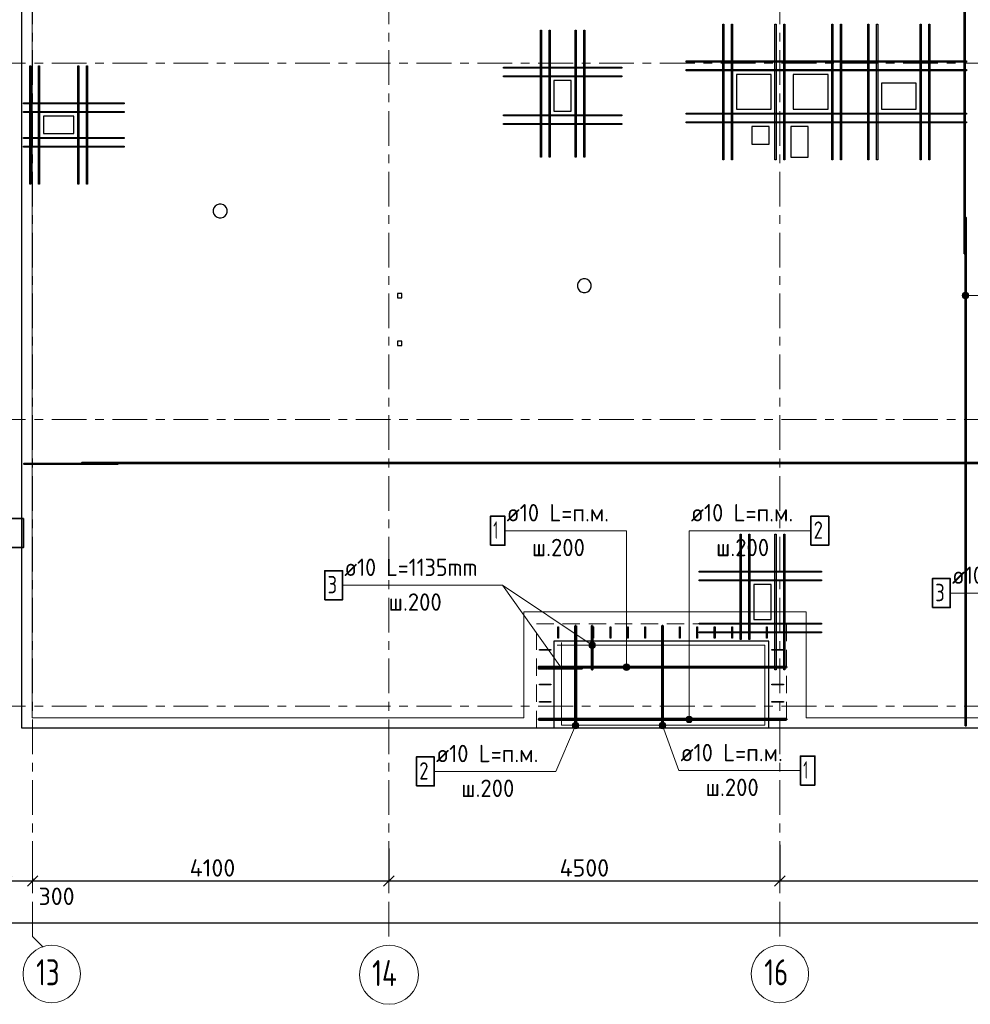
# Model space of a CAD drawing. Header units: metres. Extents: x -38 to 88, y -15 to 19.
# Tile 11 of 41: x 33 to 44, y -3 to 8. Entities that reach past the tile are written whole.
import ezdxf

# ---------------------------------------------------------------- set-up
doc = ezdxf.new("R2010")
doc.units = ezdxf.units.M
doc.header["$PDMODE"] = 65
for name, pattern in [('______11', [0.5, 0.4, -0.05, 0, -0.05]), ('______2', [0.27, 0.2, -0.07]), ('______5', [1.1, 0.8, -0.1, 0.1, -0.1])]:
    doc.linetypes.add(name, pattern=pattern)
for name, color, linetype, lineweight in [('XR$2$Осевая линия (1)', 7, '______5', 13), ('XR$2$Размерная линия (1)', 7, 'Continuous', 13), ('XR$3$Арм. стержнями верхней зоны', 180, 'Continuous', 35), ('XR$3$Арм. стержнями нижней зоны', 180, 'Continuous', 35), ('XR$3$Арм.стержн. Арматура края', 96, 'Continuous', 35), ('XR$3$Арм.стержн. Доп. арматура', 180, 'Continuous', 35), ('XR$3$Арм.стержн. Хомут', 240, 'Continuous', 35), ('XR$3$ВК__отв в полу 1-2 эт', 220, 'Continuous', 25), ('XR$3$Перекрытие (1)', 7, 'Continuous', 35), ('XR$3$Перекрытие (2)', 7, 'Continuous', 35)]:
    doc.layers.add(name, color=color, linetype=linetype, lineweight=lineweight)
doc.styles.add('ISOCPEUR', font='txt')
doc.dimstyles.new('DIMSTYLE_3', dxfattribs={"dimtxt": 0.2, "dimasz": 0.2, "dimexe": 0, "dimexo": 0, "dimgap": 0.1, "dimtad": 2, "dimdec": 0, "dimlfac": 1000, "dimrnd": 5, "dimzin": 12, "dimdsep": 46, "dimtxsty": 'ISOCPEUR', "dimblk1": 'ALL_ML_STRICH', "dimblk2": 'ALL_ML_STRICH', "dimsah": 1, "dimcen": 0, "dimclrd": 7, "dimclre": 256, "dimclrt": 7, "dimadec": 0, "dimazin": 0, "dimtfac": 1, "dimtdec": 0, "dimtix": 1, "dimtmove": 2, "dimatfit": 3, "dimfxl": 0, "dimtzin": 0, "dimlwd": 0, "dimlwe": -3, "dimarcsym": 0})
doc.dimstyles.new('DIMSTYLE_4', dxfattribs={"dimtxt": 0.2, "dimasz": 0.2, "dimexe": 0, "dimexo": 0, "dimgap": 0.1, "dimtad": 0, "dimdec": 0, "dimlfac": 1000, "dimrnd": 5, "dimzin": 12, "dimdsep": 46, "dimtxsty": 'ISOCPEUR', "dimblk1": 'ALL_ML_STRICH', "dimblk2": 'ALL_ML_STRICH', "dimsah": 1, "dimcen": 0, "dimclrd": 7, "dimclre": 256, "dimclrt": 7, "dimadec": 0, "dimazin": 0, "dimtfac": 1, "dimtdec": 0, "dimtix": 1, "dimtmove": 2, "dimatfit": 3, "dimfxl": 0, "dimtvp": 1.2, "dimtzin": 0, "dimlwd": 0, "dimlwe": -3, "dimarcsym": 0})

# ---------------------------------------------------------------- blocks, each defined once
blk = doc.blocks.new('ALL_ML_STRICH')
at = {"color": 0, "linetype": 'ByBlock', "lineweight": -2}
for p, q in [((-1, 0), (0.5, 0)), ((-0.3, -0.3), (0.3, 0.3)), ((0, -0.5), (0, 0.5))]:
    blk.add_line(p, q, dxfattribs=at)
blk = doc.blocks.new('*D12')
at = {"layer": 'DEFPOINTS', "color": 7, "linetype": 'Continuous', "lineweight": 13, "transparency": 33554687}
for p in [(32.55, -2.002), (32.55, -2.009), (32.85, -1.958)]:
    blk.add_point(p, dxfattribs=at)
at = {"layer": 'XR$2$Размерная линия (1)', "color": 9, "linetype": 'Continuous', "lineweight": -2, "true_color": 0xc7c7c7, "transparency": 33554687}
for p, q in [((32.55, -2.022), (32.55, -2.009)), ((32.85, -1.978), (32.85, -2.009))]:
    blk.add_line(p, q, dxfattribs=at)
at = {"layer": 'XR$2$Размерная линия (1)', "color": 7, "linetype": 'Continuous', "lineweight": -2, "transparency": 33554687}
blk.add_line((32.55, -2.009), (32.85, -2.009), dxfattribs=at)
at = {"layer": 'XR$2$Размерная линия (1)', "color": 7, "linetype": 'Continuous', "lineweight": 13, "transparency": 33554687, "xscale": 0.2, "yscale": 0.2, "zscale": 0.2, "rotation": 180}
blk.add_blockref('ALL_ML_STRICH', (32.55, -2.009), dxfattribs=at)
at = {"layer": 'XR$2$Размерная линия (1)', "color": 7, "linetype": 'Continuous', "lineweight": 13, "transparency": 33554687, "xscale": 0.2, "yscale": 0.2, "zscale": 0.2}
blk.add_blockref('ALL_ML_STRICH', (32.85, -2.009), dxfattribs=at)
at = {"layer": 'XR$2$Размерная линия (1)', "color": 7, "linetype": 'Continuous', "lineweight": 13, "transparency": 33554687, "insert": (33.126, -2.186), "char_height": 0.2, "width": 0.6, "attachment_point": 5, "style": 'ISOCPEUR'}
blk.add_mtext('\\A1;{300}', dxfattribs=at)
blk = doc.blocks.new('*D13')
at = {"layer": 'DEFPOINTS', "color": 7, "linetype": 'Continuous', "lineweight": 13, "transparency": 33554687}
for p in [(36.95, -1.617), (32.85, -1.958), (32.85, -2.009)]:
    blk.add_point(p, dxfattribs=at)
at = {"layer": 'XR$2$Размерная линия (1)', "color": 9, "linetype": 'Continuous', "lineweight": -2, "true_color": 0xc7c7c7, "transparency": 33554687}
for p, q in [((36.95, -1.637), (36.95, -2.009)), ((32.85, -1.978), (32.85, -2.009))]:
    blk.add_line(p, q, dxfattribs=at)
at = {"layer": 'XR$2$Размерная линия (1)', "color": 7, "linetype": 'Continuous', "lineweight": -2, "transparency": 33554687}
blk.add_line((32.85, -2.009), (36.95, -2.009), dxfattribs=at)
at = {"layer": 'XR$2$Размерная линия (1)', "color": 7, "linetype": 'Continuous', "lineweight": 13, "transparency": 33554687, "xscale": 0.2, "yscale": 0.2, "zscale": 0.2, "rotation": 180}
blk.add_blockref('ALL_ML_STRICH', (32.85, -2.009), dxfattribs=at)
at = {"layer": 'XR$2$Размерная линия (1)', "color": 7, "linetype": 'Continuous', "lineweight": 13, "transparency": 33554687, "xscale": 0.2, "yscale": 0.2, "zscale": 0.2}
blk.add_blockref('ALL_ML_STRICH', (36.95, -2.009), dxfattribs=at)
at = {"layer": 'XR$2$Размерная линия (1)', "color": 7, "linetype": 'Continuous', "lineweight": 13, "transparency": 33554687, "insert": (34.92, -1.859), "char_height": 0.2, "width": 0.8, "attachment_point": 5, "style": 'ISOCPEUR'}
blk.add_mtext('\\A1;{4100}', dxfattribs=at)
blk = doc.blocks.new('*D14')
at = {"layer": 'DEFPOINTS', "color": 7, "linetype": 'Continuous', "lineweight": 13, "transparency": 33554687}
for p in [(41.45, -1.575), (36.95, -1.617), (36.95, -2.009)]:
    blk.add_point(p, dxfattribs=at)
at = {"layer": 'XR$2$Размерная линия (1)', "color": 9, "linetype": 'Continuous', "lineweight": -2, "true_color": 0xc7c7c7, "transparency": 33554687}
for p, q in [((36.95, -1.637), (36.95, -2.009)), ((41.45, -1.595), (41.45, -2.009))]:
    blk.add_line(p, q, dxfattribs=at)
at = {"layer": 'XR$2$Размерная линия (1)', "color": 7, "linetype": 'Continuous', "lineweight": -2, "transparency": 33554687}
blk.add_line((36.95, -2.009), (41.45, -2.009), dxfattribs=at)
at = {"layer": 'XR$2$Размерная линия (1)', "color": 7, "linetype": 'Continuous', "lineweight": 13, "transparency": 33554687, "xscale": 0.2, "yscale": 0.2, "zscale": 0.2, "rotation": 180}
blk.add_blockref('ALL_ML_STRICH', (36.95, -2.009), dxfattribs=at)
at = {"layer": 'XR$2$Размерная линия (1)', "color": 7, "linetype": 'Continuous', "lineweight": 13, "transparency": 33554687, "xscale": 0.2, "yscale": 0.2, "zscale": 0.2}
blk.add_blockref('ALL_ML_STRICH', (41.45, -2.009), dxfattribs=at)
at = {"layer": 'XR$2$Размерная линия (1)', "color": 7, "linetype": 'Continuous', "lineweight": 13, "transparency": 33554687, "insert": (39.2, -1.859), "char_height": 0.2, "width": 0.8, "attachment_point": 5, "style": 'ISOCPEUR'}
blk.add_mtext('\\A1;{4500}', dxfattribs=at)
blk = doc.blocks.new('*D15')
at = {"layer": 'DEFPOINTS', "color": 7, "linetype": 'Continuous', "lineweight": 13, "transparency": 33554687}
for p in [(41.45, -1.575), (48.15, -1.606), (41.45, -2.009)]:
    blk.add_point(p, dxfattribs=at)
at = {"layer": 'XR$2$Размерная линия (1)', "color": 9, "linetype": 'Continuous', "lineweight": -2, "true_color": 0xc7c7c7, "transparency": 33554687}
for p, q in [((41.45, -1.595), (41.45, -2.009)), ((48.15, -1.626), (48.15, -2.009))]:
    blk.add_line(p, q, dxfattribs=at)
at = {"layer": 'XR$2$Размерная линия (1)', "color": 7, "linetype": 'Continuous', "lineweight": -2, "transparency": 33554687}
blk.add_line((41.45, -2.009), (48.15, -2.009), dxfattribs=at)
at = {"layer": 'XR$2$Размерная линия (1)', "color": 7, "linetype": 'Continuous', "lineweight": 13, "transparency": 33554687, "xscale": 0.2, "yscale": 0.2, "zscale": 0.2, "rotation": 180}
blk.add_blockref('ALL_ML_STRICH', (41.45, -2.009), dxfattribs=at)
at = {"layer": 'XR$2$Размерная линия (1)', "color": 7, "linetype": 'Continuous', "lineweight": 13, "transparency": 33554687, "xscale": 0.2, "yscale": 0.2, "zscale": 0.2}
blk.add_blockref('ALL_ML_STRICH', (48.15, -2.009), dxfattribs=at)
at = {"layer": 'XR$2$Размерная линия (1)', "color": 7, "linetype": 'Continuous', "lineweight": 13, "transparency": 33554687, "insert": (44.81, -1.859), "char_height": 0.2, "width": 0.8, "attachment_point": 5, "style": 'ISOCPEUR'}
blk.add_mtext('\\A1;{6700}', dxfattribs=at)
blk = doc.blocks.new('*D18')
at = {"layer": 'DEFPOINTS', "color": 7, "linetype": 'Continuous', "lineweight": 13, "transparency": 33554687}
for p in [(0.5, -2.363), (0.5, -2.49), (61.6, -2.4)]:
    blk.add_point(p, dxfattribs=at)
at = {"layer": 'XR$2$Размерная линия (1)', "color": 9, "linetype": 'Continuous', "lineweight": -2, "true_color": 0xc7c7c7, "transparency": 33554687}
for p, q in [((0.5, -2.383), (0.5, -2.49)), ((61.6, -2.42), (61.6, -2.49))]:
    blk.add_line(p, q, dxfattribs=at)
at = {"layer": 'XR$2$Размерная линия (1)', "color": 7, "linetype": 'Continuous', "lineweight": -2, "transparency": 33554687}
blk.add_line((0.5, -2.49), (61.6, -2.49), dxfattribs=at)
at = {"layer": 'XR$2$Размерная линия (1)', "color": 7, "linetype": 'Continuous', "lineweight": 13, "transparency": 33554687, "xscale": 0.2, "yscale": 0.2, "zscale": 0.2, "rotation": 180}
blk.add_blockref('ALL_ML_STRICH', (0.5, -2.49), dxfattribs=at)
at = {"layer": 'XR$2$Размерная линия (1)', "color": 7, "linetype": 'Continuous', "lineweight": 13, "transparency": 33554687, "xscale": 0.2, "yscale": 0.2, "zscale": 0.2}
blk.add_blockref('ALL_ML_STRICH', (61.6, -2.49), dxfattribs=at)
at = {"layer": 'XR$2$Размерная линия (1)', "color": 7, "linetype": 'Continuous', "lineweight": 13, "transparency": 33554687, "insert": (31.1, -2.34), "char_height": 0.2, "width": 1, "attachment_point": 5, "style": 'ISOCPEUR'}
blk.add_mtext('\\A1;{61100}', dxfattribs=at)

msp = doc.modelspace()

# ---------------------------------------------------------------- hatches: boundary and pattern name
at = {"layer": 'XR$3$Арм. стержнями верхней зоны', "linetype": 'Continuous', "lineweight": 13, "transparency": 33554687}
for points in [[(40.3873, -0.1178), (40.4248, -0.1178), (40.4061, -0.1125)], [(39.0629, -0.2245), (39.1344, -0.2348), (39.0654, -0.2052)], [(39.07, -0.2423), (39.1222, -0.2499), (39.0629, -0.2245)], [(39.0629, -0.2245), (39.1222, -0.2499), (39.1344, -0.2348)], [(39.0654, -0.2052), (39.1369, -0.2155), (39.0776, -0.1901)], [(39.0654, -0.2052), (39.1344, -0.2348), (39.1369, -0.2155)], [(39.0776, -0.1901), (39.1298, -0.1977), (39.0953, -0.183)], [(39.0776, -0.1901), (39.1369, -0.2155), (39.1298, -0.1977)], [(39.0953, -0.183), (39.1298, -0.1977), (39.1146, -0.1855)], [(40.4383, -0.1313), (40.3738, -0.1313), (40.3686, -0.15)], [(40.4383, -0.1313), (40.3686, -0.15), (40.4436, -0.15)], [(40.4436, -0.15), (40.3686, -0.15), (40.3738, -0.1687)], [(40.4248, -0.1178), (40.3873, -0.1178), (40.3738, -0.1313)], [(40.4248, -0.1178), (40.3738, -0.1313), (40.4383, -0.1313)], [(40.4436, -0.15), (40.3738, -0.1687), (40.4383, -0.1687)], [(40.4383, -0.1687), (40.3738, -0.1687), (40.3873, -0.1822)], [(40.4383, -0.1687), (40.3873, -0.1822), (40.4248, -0.1822)], [(40.4248, -0.1822), (40.3873, -0.1822), (40.4061, -0.1875)], [(39.1044, -0.257), (39.07, -0.2423), (39.0851, -0.2545)], [(39.07, -0.2423), (39.1044, -0.257), (39.1222, -0.2499)]]:
    msp.add_hatch(color=7, dxfattribs=at).paths.add_polyline_path(points)
at = {"layer": 'XR$3$Арм. стержнями нижней зоны', "linetype": 'Continuous', "lineweight": 13, "transparency": 33554687}
for points in [[(43.5688, 4.6943), (43.5688, 4.7588), (43.5553, 4.7453)], [(43.5875, 4.689), (43.5875, 4.764), (43.5688, 4.7588)], [(43.5875, 4.689), (43.5688, 4.7588), (43.5688, 4.6943)], [(43.6062, 4.6943), (43.6062, 4.7588), (43.5875, 4.764)], [(43.6062, 4.6943), (43.5875, 4.764), (43.5875, 4.689)], [(43.6197, 4.7078), (43.6197, 4.7453), (43.6062, 4.7588)], [(43.6197, 4.7078), (43.6062, 4.7588), (43.6062, 4.6943)], [(43.5553, 4.7078), (43.5553, 4.7453), (43.55, 4.7265)], [(43.5688, 4.6943), (43.5553, 4.7453), (43.5553, 4.7078)], [(43.6197, 4.7453), (43.6197, 4.7078), (43.625, 4.7265)], [(39.7183, 0.4687), (39.6538, 0.4687), (39.6485, 0.45)], [(39.7183, 0.4687), (39.6485, 0.45), (39.7235, 0.45)], [(39.7048, 0.4822), (39.6673, 0.4822), (39.6538, 0.4687)], [(39.7048, 0.4822), (39.6538, 0.4687), (39.7183, 0.4687)], [(39.6673, 0.4822), (39.7048, 0.4822), (39.686, 0.4875)], [(39.7235, 0.45), (39.6485, 0.45), (39.6538, 0.4313)], [(39.7235, 0.45), (39.6538, 0.4313), (39.7183, 0.4313)], [(39.7183, 0.4313), (39.6538, 0.4313), (39.6673, 0.4178)], [(39.7183, 0.4313), (39.6673, 0.4178), (39.7048, 0.4178)], [(39.7048, 0.4178), (39.6673, 0.4178), (39.686, 0.4125)], [(40.0632, -0.2133), (40.1239, -0.1914), (40.1066, -0.1833)], [(40.0632, -0.2133), (40.1066, -0.1833), (40.0713, -0.196)], [(40.0646, -0.2327), (40.1239, -0.1914), (40.0632, -0.2133)], [(40.0646, -0.2327), (40.1352, -0.2073), (40.1239, -0.1914)], [(40.0759, -0.2486), (40.1352, -0.2073), (40.0646, -0.2327)], [(40.0713, -0.196), (40.1066, -0.1833), (40.0872, -0.1847)], [(40.0759, -0.2486), (40.1366, -0.2267), (40.1352, -0.2073)], [(40.0931, -0.2567), (40.1366, -0.2267), (40.0759, -0.2486)], [(40.0931, -0.2567), (40.1284, -0.244), (40.1366, -0.2267)], [(40.1284, -0.244), (40.0931, -0.2567), (40.1126, -0.2553)]]:
    msp.add_hatch(color=7, dxfattribs=at).paths.add_polyline_path(points)
at = {"layer": 'XR$3$Арм.стержн. Арматура края', "linetype": 'Continuous', "lineweight": 13, "transparency": 33554687}
for points in [[(39.2527, 0.7062), (39.2735, 0.7374), (39.2587, 0.7247)], [(39.2735, 0.7374), (39.2527, 0.7062), (39.2564, 0.6875)], [(39.2735, 0.7374), (39.2564, 0.6875), (39.2922, 0.7411)], [(39.2922, 0.7411), (39.2564, 0.6875), (39.2691, 0.6727)], [(39.2922, 0.7411), (39.2691, 0.6727), (39.3107, 0.7351)], [(39.3107, 0.7351), (39.2691, 0.6727), (39.2876, 0.6667)], [(39.3107, 0.7351), (39.2876, 0.6667), (39.3234, 0.7203)], [(39.3234, 0.7203), (39.2876, 0.6667), (39.3063, 0.6704)], [(39.3234, 0.7203), (39.3063, 0.6704), (39.3271, 0.7016)], [(39.3271, 0.7016), (39.3063, 0.6704), (39.3211, 0.6831)]]:
    msp.add_hatch(color=7, dxfattribs=at).paths.add_polyline_path(points)

# ---------------------------------------------------------------- linework, layer by layer
at = {"layer": 'XR$2$Осевая линия (1)', "color": 253, "linetype": '______11', "lineweight": 13, "true_color": 0xa0a0a0, "transparency": 33554687}
for p, q in [((32.85, -2.65), (32.85, 18.35)), ((36.95, -2.65), (36.95, 8.76)), ((41.45, -2.65), (41.45, 8.13)), ((-2.63, 7.4), (62.6, 7.4)), ((-2.63, 3.3), (62.6, 3.3)), ((-2.63, 0), (62.6, 0)), ((32.85, -2.65), (32.9702, -2.7702))]:
    msp.add_line(p, q, dxfattribs=at)
at = {"layer": 'XR$2$Осевая линия (1)', "color": 7, "linetype": 'Continuous', "lineweight": 13, "transparency": 33554687}
for centre, radius in [((33.0704, -3.0799), 0.3304), ((36.9521, -3.0891), 0.3396), ((41.4504, -3.0799), 0.3304)]:
    msp.add_circle(centre, radius, dxfattribs=at)
at = {"layer": 'XR$3$Арм. стержнями верхней зоны', "color": 7, "linetype": 'Continuous', "lineweight": 13, "transparency": 33554687}
for p, q in [((40.4061, 2.021), (41.8061, 2.021)), ((40.4061, 2.021), (40.4061, -0.15)), ((40.4061, -0.1125), (40.4061, -0.1125)), ((38.8733, -0.7495), (39.0999, -0.22)), ((39.0654, -0.2052), (39.0654, -0.2052)), ((39.1146, -0.1855), (39.1146, -0.1855)), ((40.3686, -0.15), (40.3686, -0.15)), ((40.4061, -0.1875), (40.4061, -0.1875)), ((40.4436, -0.15), (40.4436, -0.15)), ((39.0851, -0.2545), (39.0851, -0.2545)), ((39.1344, -0.2348), (39.1344, -0.2348)), ((37.4733, -0.7495), (38.8733, -0.7495))]:
    msp.add_line(p, q, dxfattribs=at)
at = {"layer": 'XR$3$Арм. стержнями верхней зоны', "color": 4, "linetype": 'Continuous', "lineweight": 35, "transparency": 33554687}
for points in [[(33.835, 2.785), (32.75, 2.785), (32.75, 2.795), (33.835, 2.795), (33.835, 2.785)], [(45.115, 2.795), (33.415, 2.795), (33.415, 2.805), (45.115, 2.805), (45.115, 2.795)]]:
    msp.add_lwpolyline(points, dxfattribs=at)
at = {"layer": 'XR$3$Арм. стержнями верхней зоны', "color": 7, "linetype": 'Continuous', "lineweight": 35, "transparency": 33554687}
for points in [[(32.5369, 1.8266), (32.7436, 1.8266), (32.7436, 2.1599), (32.5369, 2.1599), (32.5369, 1.8266)], [(41.8061, 1.8544), (42.0127, 1.8544), (42.0127, 2.1877), (41.8061, 2.1877), (41.8061, 1.8544)], [(37.2666, -0.9162), (37.4733, -0.9162), (37.4733, -0.5828), (37.2666, -0.5828), (37.2666, -0.9162)]]:
    msp.add_lwpolyline(points, dxfattribs=at)
at = {"layer": 'XR$3$Арм. стержнями верхней зоны', "color": 4, "linetype": 'Continuous', "lineweight": 50, "transparency": 33554687}
for points in [[(39.1049, 0.925), (39.1049, -0.225), (39.0949, -0.225), (39.0949, 0.925), (39.1049, 0.925)], [(41.525, -0.155), (38.6748, -0.155), (38.6748, -0.145), (41.525, -0.145), (41.525, -0.155)]]:
    msp.add_lwpolyline(points, dxfattribs=at)
at = {"layer": 'XR$3$Арм. стержнями верхней зоны', "color": 7, "linetype": 'Continuous', "lineweight": 13, "transparency": 33554687}
for centre in [(40.4061, -0.15), (39.0999, -0.22)]:
    msp.add_circle(centre, 0.0375, dxfattribs=at)
at = {"layer": 'XR$3$Арм. стержнями нижней зоны', "color": 7, "linetype": 'Continuous', "lineweight": 13, "transparency": 33554687}
for p, q in [((43.5875, 4.764), (43.5875, 4.764)), ((43.55, 4.7265), (43.55, 4.7265)), ((44.1251, 4.7265), (43.5875, 4.7265)), ((43.5875, 4.689), (43.5875, 4.689)), ((43.625, 4.7265), (43.625, 4.7265)), ((38.286, 2.021), (39.686, 2.021)), ((39.686, 2.021), (39.686, 0.45)), ((39.686, 0.4875), (39.686, 0.4875)), ((39.6485, 0.45), (39.6485, 0.45)), ((39.686, 0.4125), (39.686, 0.4125)), ((39.7235, 0.45), (39.7235, 0.45)), ((40.0872, -0.1847), (40.0872, -0.1847)), ((40.2864, -0.739), (40.0999, -0.22)), ((40.1352, -0.2073), (40.1352, -0.2073)), ((40.0646, -0.2327), (40.0646, -0.2327)), ((40.1126, -0.2553), (40.1126, -0.2553)), ((40.2864, -0.739), (41.6864, -0.739))]:
    msp.add_line(p, q, dxfattribs=at)
at = {"layer": 'XR$3$Арм. стержнями нижней зоны', "color": 4, "linetype": 'Continuous', "lineweight": 35, "transparency": 33554687}
for points in [[(43.5725, 5.205), (43.5725, 16.625), (43.5825, 16.625), (43.5825, 5.205), (43.5725, 5.205)], [(43.5825, -0.225), (43.5825, 5.625), (43.5925, 5.625), (43.5925, -0.225), (43.5825, -0.225)]]:
    msp.add_lwpolyline(points, dxfattribs=at)
at = {"layer": 'XR$3$Арм. стержнями нижней зоны', "color": 7, "linetype": 'Continuous', "lineweight": 35, "transparency": 33554687}
for points in [[(38.1193, 1.8544), (38.286, 1.8544), (38.286, 2.1877), (38.1193, 2.1877), (38.1193, 1.8544)], [(41.6864, -0.9056), (41.853, -0.9056), (41.853, -0.5723), (41.6864, -0.5723), (41.6864, -0.9056)]]:
    msp.add_lwpolyline(points, dxfattribs=at)
at = {"layer": 'XR$3$Арм. стержнями нижней зоны', "color": 4, "linetype": 'Continuous', "lineweight": 50, "transparency": 33554687}
for points in [[(40.0949, -0.225), (40.0949, 0.925), (40.1049, 0.925), (40.1049, -0.225), (40.0949, -0.225)], [(41.525, 0.445), (38.6748, 0.445), (38.6748, 0.455), (41.525, 0.455), (41.525, 0.445)]]:
    msp.add_lwpolyline(points, dxfattribs=at)
at = {"layer": 'XR$3$Арм. стержнями нижней зоны', "color": 7, "linetype": 'Continuous', "lineweight": 13, "transparency": 33554687}
for centre in [(43.5875, 4.7265), (39.686, 0.45), (40.0999, -0.22)]:
    msp.add_circle(centre, 0.0375, dxfattribs=at)
at = {"layer": 'XR$3$Арм.стержн. Арматура края', "color": 7, "linetype": 'Continuous', "lineweight": 13, "transparency": 33554687}
for p, q in [((36.418, 1.3931), (38.258, 1.3931)), ((38.258, 1.3931), (39.2899, 0.7039)), ((43.412, 1.3024), (45.252, 1.3024)), ((39.2587, 0.7247), (39.2587, 0.7247)), ((39.3107, 0.7351), (39.3107, 0.7351)), ((39.3211, 0.6831), (39.3211, 0.6831)), ((39.2691, 0.6727), (39.2691, 0.6727))]:
    msp.add_line(p, q, dxfattribs=at)
at = {"layer": 'XR$3$Арм.стержн. Арматура края', "color": 7, "linetype": 'Continuous', "lineweight": 35, "transparency": 33554687}
for points in [[(36.2114, 1.2265), (36.418, 1.2265), (36.418, 1.5598), (36.2114, 1.5598), (36.2114, 1.2265)], [(43.2053, 1.1357), (43.412, 1.1357), (43.412, 1.469), (43.2053, 1.469), (43.2053, 1.1357)]]:
    msp.add_lwpolyline(points, dxfattribs=at)
at = {"layer": 'XR$3$Арм.стержн. Арматура края', "color": 4, "linetype": 'Continuous', "lineweight": 50, "transparency": 33554687}
for points in [[(39.2949, 0.925), (39.2949, 0.425), (39.2849, 0.425), (39.2849, 0.925), (39.2949, 0.925)], [(38.6748, 0.445), (39.1748, 0.445), (39.1748, 0.435), (38.6748, 0.435), (38.6748, 0.445)]]:
    msp.add_lwpolyline(points, dxfattribs=at)
at = {"layer": 'XR$3$Арм.стержн. Арматура края', "color": 7, "linetype": 'Continuous', "lineweight": 13, "transparency": 33554687}
msp.add_circle((39.2899, 0.7039), 0.0375, dxfattribs=at)
at = {"layer": 'XR$3$Арм.стержн. Доп. арматура', "color": 34, "linetype": 'Continuous', "lineweight": 25, "transparency": 33554687}
for points in [[(40.794, 6.29), (40.794, 7.85), (40.806, 7.85), (40.806, 6.29), (40.794, 6.29)], [(40.794, 6.29), (40.794, 7.85), (40.806, 7.85), (40.806, 6.29), (40.794, 6.29)], [(40.894, 6.29), (40.894, 7.85), (40.906, 7.85), (40.906, 6.29), (40.894, 6.29)], [(40.894, 6.29), (40.894, 7.85), (40.906, 7.85), (40.906, 6.29), (40.894, 6.29)], [(41.394, 6.29), (41.394, 7.85), (41.406, 7.85), (41.406, 6.29), (41.394, 6.29)], [(41.394, 6.29), (41.394, 7.85), (41.406, 7.85), (41.406, 6.29), (41.394, 6.29)], [(41.494, 6.29), (41.494, 7.85), (41.506, 7.85), (41.506, 6.29), (41.494, 6.29)], [(41.494, 6.29), (41.494, 7.85), (41.506, 7.85), (41.506, 6.29), (41.494, 6.29)], [(42.049, 6.29), (42.049, 7.85), (42.061, 7.85), (42.061, 6.29), (42.049, 6.29)], [(42.049, 6.29), (42.049, 7.85), (42.061, 7.85), (42.061, 6.29), (42.049, 6.29)], [(42.149, 6.29), (42.149, 7.85), (42.161, 7.85), (42.161, 6.29), (42.149, 6.29)], [(42.149, 6.29), (42.149, 7.85), (42.161, 7.85), (42.161, 6.29), (42.149, 6.29)], [(42.464, 6.29), (42.464, 7.85), (42.476, 7.85), (42.476, 6.29), (42.464, 6.29)], [(42.464, 6.29), (42.464, 7.85), (42.476, 7.85), (42.476, 6.29), (42.464, 6.29)], [(42.564, 6.29), (42.564, 7.85), (42.576, 7.85), (42.576, 6.29), (42.564, 6.29)], [(42.564, 6.29), (42.564, 7.85), (42.576, 7.85), (42.576, 6.29), (42.564, 6.29)], [(43.064, 6.29), (43.064, 7.85), (43.076, 7.85), (43.076, 6.29), (43.064, 6.29)], [(43.064, 6.29), (43.064, 7.85), (43.076, 7.85), (43.076, 6.29), (43.064, 6.29)], [(43.164, 6.29), (43.164, 7.85), (43.176, 7.85), (43.176, 6.29), (43.164, 6.29)], [(43.164, 6.29), (43.164, 7.85), (43.176, 7.85), (43.176, 6.29), (43.164, 6.29)], [(38.694, 6.32), (38.694, 7.78), (38.706, 7.78), (38.706, 6.32), (38.694, 6.32)], [(38.694, 6.32), (38.694, 7.78), (38.706, 7.78), (38.706, 6.32), (38.694, 6.32)], [(38.794, 6.32), (38.794, 7.78), (38.806, 7.78), (38.806, 6.32), (38.794, 6.32)], [(38.794, 6.32), (38.794, 7.78), (38.806, 7.78), (38.806, 6.32), (38.794, 6.32)], [(39.094, 6.32), (39.094, 7.78), (39.106, 7.78), (39.106, 6.32), (39.094, 6.32)], [(39.094, 6.32), (39.094, 7.78), (39.106, 7.78), (39.106, 6.32), (39.094, 6.32)], [(39.194, 6.32), (39.194, 7.78), (39.206, 7.78), (39.206, 6.32), (39.194, 6.32)], [(39.194, 6.32), (39.194, 7.78), (39.206, 7.78), (39.206, 6.32), (39.194, 6.32)], [(32.819, 6.01), (32.819, 7.37), (32.831, 7.37), (32.831, 6.01), (32.819, 6.01)], [(32.819, 6.01), (32.819, 7.37), (32.831, 7.37), (32.831, 6.01), (32.819, 6.01)], [(32.919, 6.01), (32.919, 7.37), (32.931, 7.37), (32.931, 6.01), (32.919, 6.01)], [(32.919, 6.01), (32.919, 7.37), (32.931, 7.37), (32.931, 6.01), (32.919, 6.01)], [(33.369, 6.01), (33.369, 7.37), (33.381, 7.37), (33.381, 6.01), (33.369, 6.01)], [(33.369, 6.01), (33.369, 7.37), (33.381, 7.37), (33.381, 6.01), (33.369, 6.01)], [(33.469, 6.01), (33.469, 7.37), (33.481, 7.37), (33.481, 6.01), (33.469, 6.01)], [(33.469, 6.01), (33.469, 7.37), (33.481, 7.37), (33.481, 6.01), (33.469, 6.01)], [(43.6, 7.414), (40.37, 7.414), (40.37, 7.426), (43.6, 7.426), (43.6, 7.414)], [(43.6, 7.414), (40.37, 7.414), (40.37, 7.426), (43.6, 7.426), (43.6, 7.414)], [(39.63, 7.344), (38.27, 7.344), (38.27, 7.356), (39.63, 7.356), (39.63, 7.344)], [(39.63, 7.344), (38.27, 7.344), (38.27, 7.356), (39.63, 7.356), (39.63, 7.344)], [(39.63, 7.244), (38.27, 7.244), (38.27, 7.256), (39.63, 7.256), (39.63, 7.244)], [(39.63, 7.244), (38.27, 7.244), (38.27, 7.256), (39.63, 7.256), (39.63, 7.244)], [(43.6, 7.314), (40.37, 7.314), (40.37, 7.326), (43.6, 7.326), (43.6, 7.314)], [(43.6, 7.314), (40.37, 7.314), (40.37, 7.326), (43.6, 7.326), (43.6, 7.314)], [(33.905, 6.934), (32.745, 6.934), (32.745, 6.946), (33.905, 6.946), (33.905, 6.934)], [(33.905, 6.934), (32.745, 6.934), (32.745, 6.946), (33.905, 6.946), (33.905, 6.934)], [(33.905, 6.834), (32.745, 6.834), (32.745, 6.846), (33.905, 6.846), (33.905, 6.834)], [(33.905, 6.834), (32.745, 6.834), (32.745, 6.846), (33.905, 6.846), (33.905, 6.834)], [(39.63, 6.794), (38.27, 6.794), (38.27, 6.806), (39.63, 6.806), (39.63, 6.794)], [(39.63, 6.794), (38.27, 6.794), (38.27, 6.806), (39.63, 6.806), (39.63, 6.794)], [(43.6, 6.814), (40.37, 6.814), (40.37, 6.826), (43.6, 6.826), (43.6, 6.814)], [(43.6, 6.814), (40.37, 6.814), (40.37, 6.826), (43.6, 6.826), (43.6, 6.814)], [(39.63, 6.694), (38.27, 6.694), (38.27, 6.706), (39.63, 6.706), (39.63, 6.694)], [(39.63, 6.694), (38.27, 6.694), (38.27, 6.706), (39.63, 6.706), (39.63, 6.694)], [(43.6, 6.714), (40.37, 6.714), (40.37, 6.726), (43.6, 6.726), (43.6, 6.714)], [(43.6, 6.714), (40.37, 6.714), (40.37, 6.726), (43.6, 6.726), (43.6, 6.714)], [(33.905, 6.534), (32.745, 6.534), (32.745, 6.546), (33.905, 6.546), (33.905, 6.534)], [(33.905, 6.534), (32.745, 6.534), (32.745, 6.546), (33.905, 6.546), (33.905, 6.534)], [(33.905, 6.434), (32.745, 6.434), (32.745, 6.446), (33.905, 6.446), (33.905, 6.434)], [(33.905, 6.434), (32.745, 6.434), (32.745, 6.446), (33.905, 6.446), (33.905, 6.434)], [(40.994, 0.77), (40.994, 1.98), (41.006, 1.98), (41.006, 0.77), (40.994, 0.77)], [(40.994, 0.77), (40.994, 1.98), (41.006, 1.98), (41.006, 0.77), (40.994, 0.77)], [(41.094, 0.77), (41.094, 1.98), (41.106, 1.98), (41.106, 0.77), (41.094, 0.77)], [(41.094, 0.77), (41.094, 1.98), (41.106, 1.98), (41.106, 0.77), (41.094, 0.77)], [(41.394, 0.42), (41.394, 1.98), (41.406, 1.98), (41.406, 0.42), (41.394, 0.42)], [(41.394, 0.42), (41.394, 1.98), (41.406, 1.98), (41.406, 0.42), (41.394, 0.42)], [(41.494, 0.42), (41.494, 1.98), (41.506, 1.98), (41.506, 0.42), (41.494, 0.42)], [(41.494, 0.42), (41.494, 1.98), (41.506, 1.98), (41.506, 0.42), (41.494, 0.42)], [(41.93, 1.544), (40.52, 1.544), (40.52, 1.556), (41.93, 1.556), (41.93, 1.544)], [(41.93, 1.544), (40.52, 1.544), (40.52, 1.556), (41.93, 1.556), (41.93, 1.544)], [(41.93, 1.444), (40.52, 1.444), (40.52, 1.456), (41.93, 1.456), (41.93, 1.444)], [(41.93, 1.444), (40.52, 1.444), (40.52, 1.456), (41.93, 1.456), (41.93, 1.444)], [(41.93, 0.944), (40.52, 0.944), (40.52, 0.956), (41.93, 0.956), (41.93, 0.944)], [(41.93, 0.944), (40.52, 0.944), (40.52, 0.956), (41.93, 0.956), (41.93, 0.944)], [(41.93, 0.844), (40.52, 0.844), (40.52, 0.856), (41.93, 0.856), (41.93, 0.844)], [(41.93, 0.844), (40.52, 0.844), (40.52, 0.856), (41.93, 0.856), (41.93, 0.844)]]:
    msp.add_lwpolyline(points, dxfattribs=at)
at = {"layer": 'XR$3$Арм.стержн. Хомут', "color": 40, "linetype": 'Continuous', "lineweight": 25, "transparency": 33554687}
for points in [[(38.9039, 0.9164), (38.9039, 0.7844), (38.8959, 0.7844), (38.8959, 0.9164), (38.9039, 0.9164)], [(39.1039, 0.9164), (39.1039, 0.7844), (39.0959, 0.7844), (39.0959, 0.9164), (39.1039, 0.9164)], [(39.3039, 0.9164), (39.3039, 0.7844), (39.2959, 0.7844), (39.2959, 0.9164), (39.3039, 0.9164)], [(39.5039, 0.9164), (39.5039, 0.7844), (39.4959, 0.7844), (39.4959, 0.9164), (39.5039, 0.9164)], [(39.7039, 0.9164), (39.7039, 0.7844), (39.6959, 0.7844), (39.6959, 0.9164), (39.7039, 0.9164)], [(39.9039, 0.9164), (39.9039, 0.7844), (39.8959, 0.7844), (39.8959, 0.9164), (39.9039, 0.9164)], [(40.1039, 0.9164), (40.1039, 0.7844), (40.0959, 0.7844), (40.0959, 0.9164), (40.1039, 0.9164)], [(40.3039, 0.9164), (40.3039, 0.7844), (40.2959, 0.7844), (40.2959, 0.9164), (40.3039, 0.9164)], [(40.5039, 0.9164), (40.5039, 0.7844), (40.4959, 0.7844), (40.4959, 0.9164), (40.5039, 0.9164)], [(40.7039, 0.9164), (40.7039, 0.7844), (40.6959, 0.7844), (40.6959, 0.9164), (40.7039, 0.9164)], [(40.9039, 0.9164), (40.9039, 0.7844), (40.8959, 0.7844), (40.8959, 0.9164), (40.9039, 0.9164)], [(41.1039, 0.9164), (41.1039, 0.7844), (41.0959, 0.7844), (41.0959, 0.9164), (41.1039, 0.9164)], [(41.3039, 0.9164), (41.3039, 0.7844), (41.2959, 0.7844), (41.2959, 0.9164), (41.3039, 0.9164)], [(38.684, 0.654), (38.816, 0.654), (38.816, 0.646), (38.684, 0.646), (38.684, 0.654)], [(41.491, 0.646), (41.359, 0.646), (41.359, 0.654), (41.491, 0.654), (41.491, 0.646)], [(38.684, 0.454), (38.816, 0.454), (38.816, 0.446), (38.684, 0.446), (38.684, 0.454)], [(41.491, 0.446), (41.359, 0.446), (41.359, 0.454), (41.491, 0.454), (41.491, 0.446)], [(38.684, 0.254), (38.816, 0.254), (38.816, 0.246), (38.684, 0.246), (38.684, 0.254)], [(41.491, 0.246), (41.359, 0.246), (41.359, 0.254), (41.491, 0.254), (41.491, 0.246)], [(38.684, 0.054), (38.816, 0.054), (38.816, 0.046), (38.684, 0.046), (38.684, 0.054)], [(41.491, 0.046), (41.359, 0.046), (41.359, 0.054), (41.491, 0.054), (41.491, 0.046)], [(38.684, -0.146), (38.816, -0.146), (38.816, -0.154), (38.684, -0.154), (38.684, -0.146)], [(41.491, -0.154), (41.359, -0.154), (41.359, -0.146), (41.491, -0.146), (41.491, -0.154)]]:
    msp.add_lwpolyline(points, dxfattribs=at)
at = {"layer": 'XR$3$ВК__отв в полу 1-2 эт', "color": 7, "linetype": 'Continuous', "lineweight": 13, "transparency": 33554687}
msp.add_line((38.9387, 0.44), (38.258, 1.3931), dxfattribs=at)
for points in [[(45.2135, -0.131), (41.7535, -0.131), (41.7535, 1.089), (38.5035, 1.089), (38.5035, -0.131), (32.8435, -0.131), (32.8435, 16.509), (40.9435, 16.509), (40.9435, 11.629), (43.0035, 11.629), (43.0035, 16.569), (45.7735, 16.569)], [(38.8887, 0.7039), (41.2787, 0.7039), (41.2787, -0.2161), (38.9387, -0.2161), (38.9387, 0.7339)]]:
    msp.add_lwpolyline(points, dxfattribs=at)
at = {"layer": 'XR$3$Перекрытие (1)', "color": 7, "linetype": 'Continuous', "lineweight": 25, "transparency": 33554687}
for p, q in [((32.725, -0.25), (32.725, 16.65)), ((40.95, 7.27), (40.95, 6.87)), ((41.35, 7.27), (40.95, 7.27)), ((41.35, 6.87), (41.35, 7.27)), ((41.605, 7.27), (41.605, 6.87)), ((42.005, 7.27), (41.605, 7.27)), ((42.005, 6.87), (42.005, 7.27)), ((38.85, 7.2), (38.85, 6.85)), ((39.05, 7.2), (38.85, 7.2)), ((39.05, 6.85), (39.05, 7.2)), ((42.62, 7.17), (42.62, 6.87)), ((43.02, 7.17), (42.62, 7.17)), ((43.02, 6.87), (43.02, 7.17)), ((38.85, 6.85), (39.05, 6.85)), ((40.95, 6.87), (41.35, 6.87)), ((41.605, 6.87), (42.005, 6.87)), ((42.62, 6.87), (43.02, 6.87)), ((32.975, 6.79), (32.975, 6.59)), ((33.325, 6.79), (32.975, 6.79)), ((33.325, 6.59), (33.325, 6.79)), ((32.975, 6.59), (33.325, 6.59)), ((41.1259, 6.67), (41.1259, 6.47)), ((41.3259, 6.67), (41.1259, 6.67)), ((41.3259, 6.47), (41.3259, 6.67)), ((41.575, 6.67), (41.575, 6.32)), ((41.775, 6.67), (41.575, 6.67)), ((41.775, 6.32), (41.775, 6.67)), ((41.1259, 6.47), (41.3259, 6.47)), ((41.575, 6.32), (41.775, 6.32)), ((34.9965, 5.7797), (34.9725, 5.7719)), ((35.0218, 5.7797), (34.9965, 5.7797)), ((35.0458, 5.7719), (35.0218, 5.7797)), ((34.9373, 5.7366), (34.9295, 5.7126)), ((34.9295, 5.7126), (34.9295, 5.6874)), ((34.9295, 5.6874), (34.9373, 5.6634)), ((34.9521, 5.757), (34.9373, 5.7366)), ((34.9725, 5.7719), (34.9521, 5.757)), ((35.0662, 5.757), (35.0458, 5.7719)), ((35.081, 5.7366), (35.0662, 5.757)), ((35.0888, 5.7126), (35.081, 5.7366)), ((35.081, 5.6634), (35.0888, 5.6874)), ((35.0888, 5.6874), (35.0888, 5.7126)), ((34.9373, 5.6634), (34.9521, 5.643)), ((34.9521, 5.643), (34.9725, 5.6281)), ((34.9725, 5.6281), (34.9965, 5.6203)), ((34.9965, 5.6203), (35.0218, 5.6203)), ((35.0218, 5.6203), (35.0458, 5.6281)), ((35.0458, 5.6281), (35.0662, 5.643)), ((35.0662, 5.643), (35.081, 5.6634)), ((39.1281, 4.8763), (39.1203, 4.8523)), ((39.143, 4.8967), (39.1281, 4.8763)), ((39.1634, 4.9116), (39.143, 4.8967)), ((39.1874, 4.9194), (39.1634, 4.9116)), ((39.2126, 4.9194), (39.1874, 4.9194)), ((39.2366, 4.9116), (39.2126, 4.9194)), ((39.257, 4.8967), (39.2366, 4.9116)), ((39.2719, 4.8763), (39.257, 4.8967)), ((39.2797, 4.8523), (39.2719, 4.8763)), ((39.1203, 4.8523), (39.1203, 4.8271)), ((39.1203, 4.8271), (39.1281, 4.8031)), ((39.1281, 4.8031), (39.143, 4.7827)), ((39.143, 4.7827), (39.1634, 4.7678)), ((39.1634, 4.7678), (39.1874, 4.76)), ((39.1874, 4.76), (39.2126, 4.76)), ((39.2126, 4.76), (39.2366, 4.7678)), ((39.2366, 4.7678), (39.257, 4.7827)), ((39.257, 4.7827), (39.2719, 4.8031)), ((39.2719, 4.8031), (39.2797, 4.8271)), ((39.2797, 4.8271), (39.2797, 4.8523)), ((37.05, 4.75), (37.05, 4.7)), ((37.1, 4.75), (37.05, 4.75)), ((37.05, 4.7), (37.1, 4.7)), ((37.1, 4.7), (37.1, 4.75)), ((37.05, 4.2), (37.05, 4.15)), ((37.1, 4.2), (37.05, 4.2)), ((37.1, 4.15), (37.1, 4.2)), ((37.05, 4.15), (37.1, 4.15)), ((41.15, 1.4), (41.15, 1)), ((41.35, 1.4), (41.15, 1.4)), ((41.35, 1), (41.35, 1.4)), ((41.15, 1), (41.35, 1)), ((38.8498, 0.75), (38.8498, -0.25)), ((41.325, 0.75), (38.8498, 0.75)), ((41.325, -0.25), (41.325, 0.75)), ((38.8498, -0.25), (32.725, -0.25)), ((45.55, -0.25), (41.325, -0.25))]:
    msp.add_line(p, q, dxfattribs=at)
at = {"layer": 'XR$3$Перекрытие (2)', "color": 7, "linetype": '______2', "lineweight": 18, "transparency": 33554687}
for p, q in [((38.6498, -0.25), (38.6498, 0.95)), ((38.6498, 0.95), (41.525, 0.95)), ((41.525, 0.95), (41.525, -0.25))]:
    msp.add_line(p, q, dxfattribs=at)
at = {"layer": 'XR$3$Перекрытие (2)', "color": 7, "linetype": 'Continuous', "lineweight": 25, "transparency": 33554687}
msp.add_line((41.325, -0.25), (38.8498, -0.25), dxfattribs=at)

# ---------------------------------------------------------------- texts
at = {"layer": 'XR$2$Осевая линия (1)', "color": 7, "linetype": 'Continuous', "lineweight": 13, "transparency": 33554687, "char_height": 0.3, "attachment_point": 7, "style": 'ISOCPEUR'}
for s, insert, width in [('\\W0.75;13', (32.8904, -3.2104), 0.472281), ('\\W0.76;14', (36.7571, -3.2196), 0.504562), ('\\W0.75;16', (41.2704, -3.2104), 0.472281)]:
    msp.add_mtext(s, dxfattribs=dict(at, insert=insert, width=width))
at = {"layer": 'XR$3$Арм. стержнями верхней зоны', "color": 7, "linetype": 'Continuous', "lineweight": 25, "transparency": 33554687, "char_height": 0.2, "attachment_point": 7, "style": 'ISOCPEUR'}
for s, insert, width in [('\\W0.94;ø10 L=п.м. ', (40.4261, 2.1277), 1.45377), ('\\W0.78;2', (41.8394, 1.9277), 0.217605), ('\\W0.95;ш.200 ', (40.7161, 1.7277), 0.874664), ('\\W0.94;ø10 L=п.м. ', (37.4933, -0.6428), 1.45377), ('\\W0.78;2', (37.3, -0.8428), 0.217605), ('\\W0.95;ш.200 ', (37.7833, -1.0428), 0.874664)]:
    msp.add_mtext(s, dxfattribs=dict(at, insert=insert, width=width))
at = {"layer": 'XR$3$Арм. стержнями нижней зоны', "color": 7, "linetype": 'Continuous', "lineweight": 25, "transparency": 33554687, "char_height": 0.2, "attachment_point": 7, "style": 'ISOCPEUR'}
for s, insert, width in [('\\W0.94;ø10 L=п.м. ', (38.306, 2.1277), 1.45377), ('\\W0.56;1', (38.1527, 1.9277), 0.155556), ('\\W0.95;ш.200 ', (38.596, 1.7277), 0.874664), ('\\W0.94;ø10 L=п.м. ', (40.3064, -0.6323), 1.45377), ('\\W0.56;1', (41.7197, -0.8323), 0.155556), ('\\W0.95;ш.200 ', (40.5964, -1.0323), 0.874664)]:
    msp.add_mtext(s, dxfattribs=dict(at, insert=insert, width=width))
at = {"layer": 'XR$3$Арм.стержн. Арматура края', "color": 7, "linetype": 'Continuous', "lineweight": 25, "transparency": 33554687, "char_height": 0.2, "attachment_point": 7, "style": 'ISOCPEUR'}
for s, insert, width in [('\\W0.92;ø10 L=1135mm ', (36.438, 1.4998), 1.871128), ('\\W0.92;ø10 L=1135mm ', (43.432, 1.409), 1.871128), ('\\W0.78;3', (36.2447, 1.2998), 0.217605), ('\\W0.78;3', (43.2386, 1.209), 0.217605), ('\\W0.95;ш.200 ', (36.948, 1.0998), 0.874664)]:
    msp.add_mtext(s, dxfattribs=dict(at, insert=insert, width=width))

# ---------------------------------------------------------------- dimensions: what is measured, and where the dimension line sits
at = {"layer": 'XR$2$Размерная линия (1)', "color": 7, "linetype": 'Continuous', "lineweight": 13, "transparency": 33554687}
for base, p1, p2, dimstyle, picture, middle in [((41.45, -2.009), (36.95, -1.6372), (41.45, -1.5948), 'DIMSTYLE_3', '*D14', (39.2, -1.859)), ((48.15, -2.009), (41.45, -1.5948), (48.15, -1.6259), 'DIMSTYLE_3', '*D15', (44.81, -1.859)), ((36.95, -2.009), (32.85, -1.9782), (36.95, -1.6372), 'DIMSTYLE_3', '*D13', (34.92, -1.859)), ((32.85, -2.009), (32.55, -2.0216), (32.85, -1.9782), 'DIMSTYLE_4', '*D12', (33.1259, -2.1862)), ((61.6, -2.4901), (0.5, -2.3833), (61.6, -2.4201), 'DIMSTYLE_3', '*D18', (31.1, -2.3401))]:
    dim = msp.add_linear_dim(base=base, p1=p1, p2=p2, dimstyle=dimstyle, override={"dimpost": '<>', "dimclrd": 7, "dimclre": 9, "dimclrt": 7, "dimlwd": 0, "dimlwe": 65533}, dxfattribs=at)
    dim.commit()
    dim.dimension.update_dxf_attribs({"geometry": picture, "text_midpoint": middle, "dimtype": 160})

doc.saveas('drawing.dxf')
